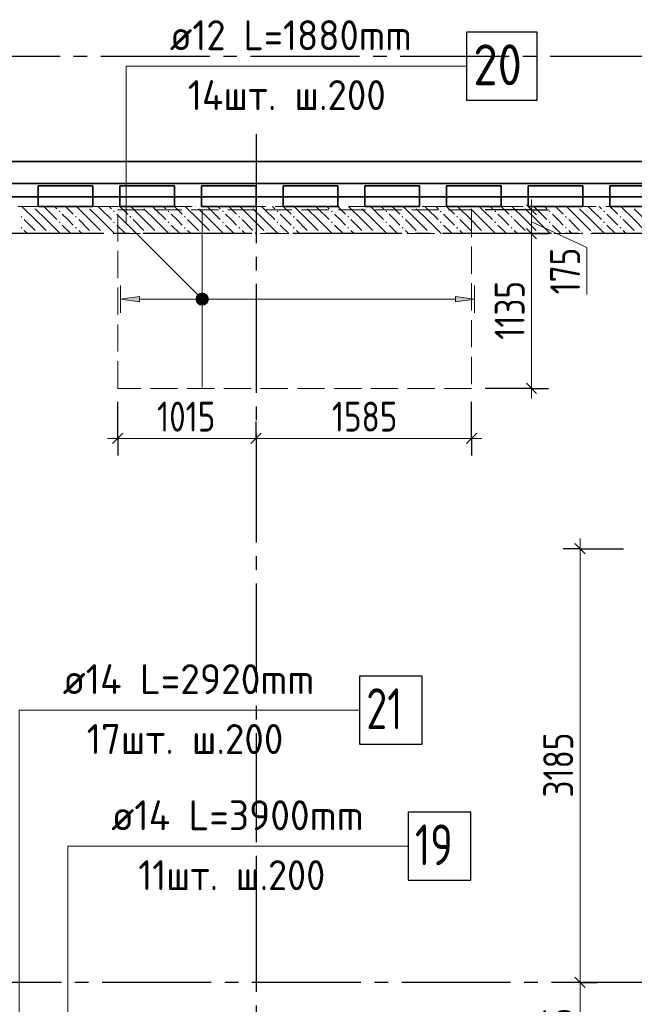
# Model space of a CAD drawing. Header units: millimetres. Extents: x 0 to 64958, y 0 to 42000.
# Tile 14 of 31: x 23204 to 27719, y 28639 to 35871. Entities that reach past the tile are written whole.
import ezdxf

# ---------------------------------------------------------------- set-up
doc = ezdxf.new("R2010")
doc.units = ezdxf.units.MM
doc.linetypes.add('______2', pattern=[270, 200, -70])
doc.linetypes.add('______5', pattern=[1100, 800, -100, 100, -100])
for name, color, linetype, lineweight in [('Standard', 7, 'Continuous', 25), ('ДОП Верх по У', 7, 'Continuous', 25), ('Оси', 40, '______5', 18), ('Позиционная метка номер позиции', 7, 'Continuous', 13), ('Примечания', 7, 'Continuous', 25)]:
    doc.layers.add(name, color=color, linetype=linetype, lineweight=lineweight)
doc.layers.add('ЖБ Перекрытие верхний уровень', color=7, linetype='Continuous', lineweight=25, true_color=0xe0e0ff)
doc.layers.add('ЖБ Стена верхний уровень', color=7, linetype='Continuous', lineweight=25, true_color=0x006e00)
doc.styles.add('GOST 2.304-81', font='txt')
doc.styles.add('ISOCPEUR', font='txt')

msp = doc.modelspace()

# ---------------------------------------------------------------- hatches: boundary and pattern name
at = {"layer": 'ДОП Верх по У', "linetype": 'Continuous', "lineweight": 13, "transparency": 33554687}
for points in [[(24512.8, 33837.8), (24526.2, 33786.7), (24526.2, 33851.3)], [(24526.2, 33851.3), (24545, 33781.5), (24545, 33856.5)], [(24526.2, 33851.3), (24526.2, 33786.7), (24545, 33781.5)], [(24545, 33856.5), (24545, 33781.5), (24563.7, 33786.7)], [(24545, 33856.5), (24563.7, 33786.7), (24563.7, 33851.3)], [(24563.7, 33851.3), (24563.7, 33786.7), (24577.2, 33800.3)], [(24563.7, 33851.3), (24577.2, 33800.3), (24577.2, 33837.8)], [(24512.8, 33800.3), (24512.8, 33837.8), (24507.5, 33819)], [(24512.8, 33837.8), (24512.8, 33800.3), (24526.2, 33786.7)], [(24577.2, 33837.8), (24577.2, 33800.3), (24582.5, 33819)], [(26405, 33799), (26545, 33819), (26405, 33839)]]:
    msp.add_hatch(color=7, dxfattribs=at).paths.add_polyline_path(points)
msp.add_hatch(color=7, dxfattribs=at).paths.add_polyline_path([(24085, 33799), (23945, 33819), (24085, 33839)], flags=16)
at = {"layer": 'ЖБ Стена верхний уровень', "linetype": 'Continuous', "lineweight": 18, "transparency": 33554687}
for points in [[(23300.3, 34500), (23297, 34496.6), (23293.6, 34500)], [(23700.3, 34500), (23697, 34496.6), (23693.6, 34500)], [(24100.3, 34500), (24097, 34496.6), (24093.6, 34500)], [(24500.3, 34500), (24497, 34496.6), (24493.6, 34500)], [(24900.3, 34500), (24897, 34496.6), (24893.6, 34500)], [(25300.3, 34500), (25297, 34496.6), (25293.6, 34500)], [(25700.3, 34500), (25697, 34496.6), (25693.6, 34500)], [(26100.3, 34500), (26097, 34496.6), (26093.6, 34500)], [(26500.3, 34500), (26497, 34496.6), (26493.6, 34500)], [(26900.3, 34500), (26896.9, 34496.6), (26893.6, 34500)], [(27300.3, 34500), (27296.9, 34496.6), (27293.6, 34500)], [(27700.3, 34500), (27696.9, 34496.6), (27693.6, 34500)], [(23210.4, 34423.1), (23216.9, 34429.6), (23223.4, 34423.1), (23216.9, 34416.6)], [(23490.5, 34463.1), (23497, 34469.6), (23503.4, 34463.1), (23497, 34456.6)], [(23610.4, 34423.1), (23616.9, 34429.6), (23623.4, 34423.1), (23616.9, 34416.6)], [(23890.5, 34463.1), (23897, 34469.6), (23903.4, 34463.1), (23897, 34456.6)], [(24010.4, 34423.1), (24016.9, 34429.6), (24023.4, 34423.1), (24016.9, 34416.6)], [(24290.5, 34463.1), (24297, 34469.6), (24303.4, 34463.1), (24297, 34456.6)], [(24410.4, 34423.1), (24416.9, 34429.6), (24423.4, 34423.1), (24416.9, 34416.6)], [(24690.5, 34463.1), (24697, 34469.6), (24703.4, 34463.1), (24697, 34456.6)], [(24810.4, 34423.1), (24816.9, 34429.6), (24823.4, 34423.1), (24816.9, 34416.6)], [(25090.5, 34463.1), (25097, 34469.6), (25103.4, 34463.1), (25097, 34456.6)], [(25210.4, 34423.1), (25216.9, 34429.6), (25223.4, 34423.1), (25216.9, 34416.6)], [(25490.5, 34463.1), (25497, 34469.6), (25503.4, 34463.1), (25497, 34456.6)], [(25610.4, 34423.1), (25616.9, 34429.6), (25623.4, 34423.1), (25616.9, 34416.6)], [(25890.5, 34463.1), (25897, 34469.6), (25903.4, 34463.1), (25897, 34456.6)], [(26010.4, 34423.1), (26016.9, 34429.6), (26023.4, 34423.1), (26016.9, 34416.6)], [(26290.5, 34463.1), (26297, 34469.6), (26303.4, 34463.1), (26297, 34456.6)], [(26410.4, 34423.1), (26416.9, 34429.6), (26423.4, 34423.1), (26416.9, 34416.6)], [(26690.5, 34463.1), (26697, 34469.6), (26703.4, 34463.1), (26697, 34456.6)], [(26810.4, 34423.1), (26816.9, 34429.6), (26823.4, 34423.1), (26816.9, 34416.6)], [(27090.5, 34463.1), (27096.9, 34469.6), (27103.4, 34463.1), (27096.9, 34456.6)], [(27210.4, 34423.1), (27216.9, 34429.6), (27223.4, 34423.1), (27216.9, 34416.6)], [(27490.5, 34463.1), (27496.9, 34469.6), (27503.4, 34463.1), (27496.9, 34456.6)], [(27610.4, 34423.1), (27616.9, 34429.6), (27623.4, 34423.1), (27616.9, 34416.6)], [(23490.5, 34383.1), (23497, 34389.6), (23503.4, 34383.1), (23497, 34376.6)], [(23890.5, 34383.1), (23897, 34389.6), (23903.4, 34383.1), (23897, 34376.6)], [(24290.5, 34383.1), (24297, 34389.6), (24303.4, 34383.1), (24297, 34376.6)], [(24690.5, 34383.1), (24697, 34389.6), (24703.4, 34383.1), (24697, 34376.6)], [(25090.5, 34383.1), (25097, 34389.6), (25103.4, 34383.1), (25097, 34376.6)], [(25490.5, 34383.1), (25497, 34389.6), (25503.4, 34383.1), (25497, 34376.6)], [(25890.5, 34383.1), (25897, 34389.6), (25903.4, 34383.1), (25897, 34376.6)], [(26290.5, 34383.1), (26297, 34389.6), (26303.4, 34383.1), (26297, 34376.6)], [(26690.5, 34383.1), (26697, 34389.6), (26703.4, 34383.1), (26697, 34376.6)], [(27090.5, 34383.1), (27096.9, 34389.6), (27103.4, 34383.1), (27096.9, 34376.6)], [(27490.5, 34383.1), (27496.9, 34389.6), (27503.4, 34383.1), (27496.9, 34376.6)], [(23210.4, 34343.1), (23216.9, 34349.6), (23223.4, 34343.1), (23216.9, 34336.6)], [(23330.5, 34303.1), (23337, 34309.6), (23343.5, 34303.1), (23340.3, 34300), (23333.6, 34300)], [(23410.4, 34303.1), (23416.9, 34309.6), (23423.4, 34303.1), (23420.3, 34300), (23413.6, 34300)], [(23610.4, 34343.1), (23616.9, 34349.6), (23623.4, 34343.1), (23616.9, 34336.6)], [(23730.5, 34303.1), (23737, 34309.6), (23743.5, 34303.1), (23740.3, 34300), (23733.6, 34300)], [(23810.4, 34303.1), (23816.9, 34309.6), (23823.4, 34303.1), (23820.3, 34300), (23813.6, 34300)], [(24010.4, 34343.1), (24016.9, 34349.6), (24023.4, 34343.1), (24016.9, 34336.6)], [(24130.5, 34303.1), (24137, 34309.6), (24143.5, 34303.1), (24140.3, 34300), (24133.6, 34300)], [(24210.4, 34303.1), (24216.9, 34309.6), (24223.4, 34303.1), (24220.3, 34300), (24213.6, 34300)], [(24410.4, 34343.1), (24416.9, 34349.6), (24423.4, 34343.1), (24416.9, 34336.6)], [(24530.5, 34303.1), (24537, 34309.6), (24543.5, 34303.1), (24540.3, 34300), (24533.6, 34300)], [(24610.4, 34303.1), (24616.9, 34309.6), (24623.4, 34303.1), (24620.3, 34300), (24613.6, 34300)], [(24810.4, 34343.1), (24816.9, 34349.6), (24823.4, 34343.1), (24816.9, 34336.6)], [(24930.5, 34303.1), (24937, 34309.6), (24943.5, 34303.1), (24940.3, 34300), (24933.6, 34300)], [(25010.4, 34303.1), (25016.9, 34309.6), (25023.4, 34303.1), (25020.3, 34300), (25013.6, 34300)], [(25210.4, 34343.1), (25216.9, 34349.6), (25223.4, 34343.1), (25216.9, 34336.6)], [(25330.5, 34303.1), (25337, 34309.6), (25343.5, 34303.1), (25340.3, 34300), (25333.6, 34300)], [(25410.4, 34303.1), (25416.9, 34309.6), (25423.4, 34303.1), (25420.3, 34300), (25413.6, 34300)], [(25610.4, 34343.1), (25616.9, 34349.6), (25623.4, 34343.1), (25616.9, 34336.6)], [(25730.5, 34303.1), (25737, 34309.6), (25743.5, 34303.1), (25740.3, 34300), (25733.6, 34300)], [(25810.4, 34303.1), (25816.9, 34309.6), (25823.4, 34303.1), (25820.3, 34300), (25813.6, 34300)], [(26010.4, 34343.1), (26016.9, 34349.6), (26023.4, 34343.1), (26016.9, 34336.6)], [(26130.5, 34303.1), (26137, 34309.6), (26143.5, 34303.1), (26140.3, 34300), (26133.6, 34300)], [(26210.4, 34303.1), (26216.9, 34309.6), (26223.4, 34303.1), (26220.3, 34300), (26213.6, 34300)], [(26410.4, 34343.1), (26416.9, 34349.6), (26423.4, 34343.1), (26416.9, 34336.6)], [(26530.5, 34303.1), (26537, 34309.6), (26543.5, 34303.1), (26540.3, 34300), (26533.6, 34300)], [(26610.4, 34303.1), (26616.9, 34309.6), (26623.4, 34303.1), (26620.3, 34300), (26613.6, 34300)], [(26810.4, 34343.1), (26816.9, 34349.6), (26823.4, 34343.1), (26816.9, 34336.6)], [(26930.5, 34303.1), (26937, 34309.6), (26943.5, 34303.1), (26940.3, 34300), (26933.6, 34300)], [(27010.4, 34303.1), (27016.9, 34309.6), (27023.4, 34303.1), (27020.3, 34300), (27013.6, 34300)], [(27210.4, 34343.1), (27216.9, 34349.6), (27223.4, 34343.1), (27216.9, 34336.6)], [(27330.5, 34303.1), (27337, 34309.6), (27343.5, 34303.1), (27340.3, 34300), (27333.6, 34300)], [(27410.4, 34303.1), (27416.9, 34309.6), (27423.4, 34303.1), (27420.3, 34300), (27413.6, 34300)], [(27610.4, 34343.1), (27616.9, 34349.6), (27623.4, 34343.1), (27616.9, 34336.6)]]:
    msp.add_hatch(color=7, dxfattribs=at).paths.add_polyline_path(points, flags=16)
at = {"layer": 'Позиционная метка номер позиции', "linetype": 'Continuous', "lineweight": 13, "transparency": 33554687}
for points in [[(24513.2, 33787.2), (24556.4, 33862.3), (24501.7, 33807.5)], [(24501.7, 33807.5), (24556.4, 33862.3), (24533.5, 33862.3)], [(24501.7, 33807.5), (24533.5, 33862.3), (24501.7, 33830.5)], [(24501.7, 33830.5), (24533.5, 33862.3), (24513.2, 33850.8)], [(24513.2, 33787.2), (24576.8, 33850.8), (24556.4, 33862.3)], [(24533.5, 33775.7), (24576.8, 33850.8), (24513.2, 33787.2)], [(24533.5, 33775.7), (24588.3, 33830.5), (24576.8, 33850.8)], [(24556.4, 33775.7), (24588.3, 33830.5), (24533.5, 33775.7)], [(24556.4, 33775.7), (24588.3, 33807.5), (24588.3, 33830.5)], [(24588.3, 33807.5), (24556.4, 33775.7), (24576.8, 33787.2)]]:
    msp.add_hatch(color=7, dxfattribs=at).paths.add_polyline_path(points)

# ---------------------------------------------------------------- linework, layer by layer
at = {"layer": 'Standard', "color": 7, "linetype": 'Continuous', "lineweight": 25, "transparency": 33554687}
for p, q in [((27001, 34437.5), (26926, 34512.5)), ((27001, 34262.5), (26926, 34337.5)), ((27001, 33125.5), (26926, 33200.5)), ((23961.5, 32833), (23886.5, 32758)), ((24977.5, 32833), (24902.5, 32758)), ((26561.5, 32833), (26486.5, 32758)), ((27357.8, 31947.5), (27282.8, 32022.5)), ((27357.8, 28762.5), (27282.8, 28837.5))]:
    msp.add_line(p, q, dxfattribs=at)
at = {"layer": 'Standard', "color": 7, "linetype": 'Continuous', "lineweight": 13, "transparency": 33554687}
for p, q in [((26963.5, 34475), (26963.5, 34550)), ((26963.5, 34300), (26963.5, 34475)), ((26963.5, 34387.5), (27370.9, 34197.7)), ((27370.9, 34197.7), (27370.9, 33853.7)), ((26963.5, 33163), (26963.5, 33088)), ((23924, 32795.5), (23849, 32795.5)), ((24940, 32795.5), (23924, 32795.5)), ((26524, 32795.5), (24940, 32795.5)), ((26524, 32795.5), (26599, 32795.5)), ((27320.3, 31985), (27320.3, 32060)), ((27320.3, 28800), (27320.3, 31985))]:
    msp.add_line(p, q, dxfattribs=at)
at = {"layer": 'Standard', "color": 251, "linetype": 'Continuous', "lineweight": -3, "true_color": 0x656565, "transparency": 33554687}
for p, q in [((26963.5, 34475), (26624, 34475)), ((26963.5, 34475), (26838.5, 34475)), ((26963.5, 34475), (27088.5, 34475)), ((26963.5, 34300), (26838.5, 34300)), ((26963.5, 34300), (27088.5, 34300)), ((26963.5, 34300), (26963.5, 34300)), ((26963.5, 33163), (26624, 33163)), ((26963.5, 33163), (26838.5, 33163)), ((26963.5, 33163), (27088.5, 33163)), ((23924, 32795.5), (23924, 33063)), ((26524, 32795.5), (26524, 33063)), ((23924, 32795.5), (23924, 32920.5)), ((24940, 32795.5), (24940, 32920.5)), ((26524, 32795.5), (26524, 32920.5)), ((23924, 32795.5), (23924, 32670.5)), ((24940, 32795.5), (24940, 32670.5)), ((24940, 32795.5), (24940, 32795.5)), ((26524, 32795.5), (26524, 32670.5)), ((27320.3, 31985), (27195.3, 31985)), ((27320.3, 31985), (27445.3, 31985)), ((27320.3, 31985), (27640, 31985)), ((27320.3, 28800), (27195.3, 28800)), ((27320.3, 28800), (27445.3, 28800)), ((27320.3, 28800), (27320.3, 28800))]:
    msp.add_line(p, q, dxfattribs=at)
at = {"layer": 'Standard', "color": 254, "linetype": 'Continuous', "lineweight": 35, "true_color": 0xc4c4ff, "transparency": 33554687}
for points in [[(7000, 19982), (49480, 19982), (49480, 34669), (7000, 34669), (7000, 19982)], [(7100, 20082), (49380, 20082), (49380, 34569), (7100, 34569), (7100, 20082)]]:
    msp.add_lwpolyline(points, dxfattribs=at)
at = {"layer": 'Standard', "color": 7, "linetype": 'Continuous', "lineweight": 13, "transparency": 33554687}
for points in [[(26963.5, 33163), (26963.5, 33420.8), (26963.5, 33420.8), (26963.5, 33442.4), (26963.5, 33442.4), (26963.5, 34300)], [(27320.3, 28085), (27320.3, 28177.3), (27320.3, 28177.3), (27320.3, 28800)]]:
    msp.add_lwpolyline(points, dxfattribs=at)
at = {"layer": 'ДОП Верх по У', "color": 7, "linetype": 'Continuous', "lineweight": 13, "transparency": 33554687}
for p, q in [((24286.4, 35530), (26328.4, 35530)), ((23500, 30800), (25608, 30800)), ((23857.1, 29800), (25965.1, 29800))]:
    msp.add_line(p, q, dxfattribs=at)
at = {"layer": 'ДОП Верх по У', "color": 7, "linetype": 'Continuous', "lineweight": 18, "transparency": 33554687}
msp.add_line((24545, 33169), (24545, 34469), dxfattribs=at)
at = {"layer": 'ДОП Верх по У', "color": 251, "linetype": 'Continuous', "lineweight": 13, "true_color": 0x494949, "transparency": 33554687}
for p, q in [((23945, 33819), (23945, 33919)), ((24545, 33856.5), (24545, 33856.5)), ((26545, 33819), (26545, 33919)), ((23945, 33819), (24085, 33839)), ((24085, 33799), (23945, 33819)), ((23945, 33819), (23945, 33719)), ((23945, 33819), (23945, 33819)), ((24085, 33839), (24085, 33799)), ((24085, 33819), (24515, 33819)), ((24545, 33781.5), (24545, 33781.5)), ((24575, 33819), (26405, 33819)), ((26545, 33819), (26405, 33839)), ((26405, 33839), (26405, 33799)), ((26405, 33799), (26545, 33819)), ((26545, 33819), (26545, 33719)), ((26545, 33819), (26545, 33819))]:
    msp.add_line(p, q, dxfattribs=at)
at = {"layer": 'ДОП Верх по У', "color": 7, "linetype": 'Continuous', "lineweight": 25, "transparency": 33554687}
for points in [[(26486.4, 35280), (27006.4, 35280), (27006.4, 35780), (26486.4, 35780), (26486.4, 35280)], [(25700, 30550), (26160, 30550), (26160, 31050), (25700, 31050), (25700, 30550)], [(26057.1, 29550), (26517.1, 29550), (26517.1, 30050), (26057.1, 30050), (26057.1, 29550)]]:
    msp.add_lwpolyline(points, dxfattribs=at)
at = {"layer": 'ДОП Верх по У', "color": 251, "linetype": 'Continuous', "lineweight": 13, "true_color": 0x494949, "transparency": 33554687}
msp.add_circle((24545, 33819), 37.5, dxfattribs=at)
at = {"layer": 'ЖБ Перекрытие верхний уровень', "color": 7, "linetype": 'Continuous', "lineweight": 35, "transparency": 33554687}
for p, q in [((28240, 34830), (22060, 34830)), ((23340, 34500), (23340, 34650)), ((23340, 34650), (23740, 34650)), ((23740, 34650), (23740, 34500)), ((23940, 34500), (23940, 34650)), ((23940, 34650), (24340, 34650)), ((24340, 34650), (24340, 34500)), ((24540, 34500), (24540, 34650)), ((24540, 34650), (24940, 34650)), ((24940, 34650), (24940, 34500)), ((25140, 34500), (25140, 34650)), ((25140, 34650), (25540, 34650)), ((25540, 34650), (25540, 34500)), ((25740, 34500), (25740, 34650)), ((25740, 34650), (26140, 34650)), ((26140, 34650), (26140, 34500)), ((26340, 34500), (26340, 34650)), ((26340, 34650), (26740, 34650)), ((26740, 34650), (26740, 34500)), ((26940, 34500), (26940, 34650)), ((26940, 34650), (27340, 34650)), ((27340, 34650), (27340, 34500)), ((27540, 34500), (27540, 34650)), ((27540, 34650), (27940, 34650)), ((23740, 34500), (23340, 34500)), ((24340, 34500), (23940, 34500)), ((24940, 34500), (24540, 34500)), ((25540, 34500), (25140, 34500)), ((26140, 34500), (25740, 34500)), ((26740, 34500), (26340, 34500)), ((27340, 34500), (26940, 34500)), ((27940, 34500), (27540, 34500))]:
    msp.add_line(p, q, dxfattribs=at)
at = {"layer": 'ЖБ Стена верхний уровень', "color": 251, "linetype": '______2', "lineweight": 13, "true_color": 0x656565, "transparency": 33554687}
for p, q in [((34730, 34500), (21750, 34500)), ((21730, 34300), (28140, 34300))]:
    msp.add_line(p, q, dxfattribs=at)
at = {"layer": 'ЖБ Стена верхний уровень', "color": 9, "linetype": 'Continuous', "lineweight": 18, "true_color": 0xc7c7c7, "transparency": 33554687}
for p, q in [((23316.9, 34403.1), (23220.1, 34500)), ((23397, 34483.1), (23380.1, 34500)), ((23460.1, 34500), (23477, 34483.1)), ((23540.1, 34500), (23597, 34443.1)), ((23716.9, 34403.1), (23620.1, 34500)), ((23797, 34483.1), (23780.1, 34500)), ((23860.1, 34500), (23877, 34483.1)), ((23940.1, 34500), (23997, 34443.1)), ((24116.9, 34403.1), (24020.1, 34500)), ((24197, 34483.1), (24180.1, 34500)), ((24260.1, 34500), (24277, 34483.1)), ((24340.1, 34500), (24397, 34443.1)), ((24516.9, 34403.1), (24420.1, 34500)), ((24597, 34483.1), (24580.1, 34500)), ((24660.1, 34500), (24677, 34483.1)), ((24740.1, 34500), (24797, 34443.1)), ((24916.9, 34403.1), (24820.1, 34500)), ((24997, 34483.1), (24980.1, 34500)), ((25060.1, 34500), (25077, 34483.1)), ((25140.1, 34500), (25197, 34443.1)), ((25316.9, 34403.1), (25220.1, 34500)), ((25397, 34483.1), (25380.1, 34500)), ((25460.1, 34500), (25477, 34483.1)), ((25540.1, 34500), (25597, 34443.1)), ((25716.9, 34403.1), (25620.1, 34500)), ((25797, 34483.1), (25780.1, 34500)), ((25860.1, 34500), (25877, 34483.1)), ((25940.1, 34500), (25997, 34443.1)), ((26116.9, 34403.1), (26020.1, 34500)), ((26197, 34483.1), (26180.1, 34500)), ((26260.1, 34500), (26277, 34483.1)), ((26340.1, 34500), (26397, 34443.1)), ((26516.9, 34403.1), (26420.1, 34500)), ((26597, 34483.1), (26580.1, 34500)), ((26660.1, 34500), (26677, 34483.1)), ((26740.1, 34500), (26796.9, 34443.1)), ((26916.9, 34403.1), (26820.1, 34500)), ((26996.9, 34483.1), (26980.1, 34500)), ((27060.1, 34500), (27077, 34483.1)), ((27140.1, 34500), (27196.9, 34443.1)), ((27316.9, 34403.1), (27220.1, 34500)), ((27396.9, 34483.1), (27380.1, 34500)), ((27460.1, 34500), (27477, 34483.1)), ((27540.1, 34500), (27596.9, 34443.1)), ((27716.9, 34403.1), (27620.1, 34500)), ((23316.9, 34483.1), (23397, 34403.1)), ((23397, 34483.1), (23477, 34403.1)), ((23557, 34403.1), (23516.9, 34443.1)), ((23716.9, 34483.1), (23797, 34403.1)), ((23797, 34483.1), (23877, 34403.1)), ((23957, 34403.1), (23916.9, 34443.1)), ((24116.9, 34483.1), (24197, 34403.1)), ((24197, 34483.1), (24277, 34403.1)), ((24357, 34403.1), (24316.9, 34443.1)), ((24516.9, 34483.1), (24597, 34403.1)), ((24597, 34483.1), (24677, 34403.1)), ((24757, 34403.1), (24716.9, 34443.1)), ((24916.9, 34483.1), (24997, 34403.1)), ((24997, 34483.1), (25077, 34403.1)), ((25157, 34403.1), (25116.9, 34443.1)), ((25316.9, 34483.1), (25397, 34403.1)), ((25397, 34483.1), (25477, 34403.1)), ((25557, 34403.1), (25516.9, 34443.1)), ((25716.9, 34483.1), (25797, 34403.1)), ((25797, 34483.1), (25877, 34403.1)), ((25957, 34403.1), (25916.9, 34443.1)), ((26116.9, 34483.1), (26197, 34403.1)), ((26197, 34483.1), (26277, 34403.1)), ((26357, 34403.1), (26316.9, 34443.1)), ((26516.9, 34483.1), (26597, 34403.1)), ((26597, 34483.1), (26677, 34403.1)), ((26757, 34403.1), (26716.9, 34443.1)), ((26916.9, 34483.1), (26996.9, 34403.1)), ((26996.9, 34483.1), (27077, 34403.1)), ((27157, 34403.1), (27116.9, 34443.1)), ((27316.9, 34483.1), (27396.9, 34403.1)), ((27396.9, 34483.1), (27477, 34403.1)), ((27557, 34403.1), (27516.9, 34443.1)), ((27716.9, 34483.1), (27796.9, 34403.1)), ((23237, 34403.1), (23316.9, 34323.1)), ((23316.9, 34403.1), (23397, 34323.1)), ((23397, 34403.1), (23500.1, 34300)), ((23516.9, 34363.1), (23580.1, 34300)), ((23597, 34363.1), (23557, 34403.1)), ((23637, 34403.1), (23716.9, 34323.1)), ((23716.9, 34403.1), (23797, 34323.1)), ((23797, 34403.1), (23900.1, 34300)), ((23916.9, 34363.1), (23980.1, 34300)), ((23997, 34363.1), (23957, 34403.1)), ((24037, 34403.1), (24116.9, 34323.1)), ((24116.9, 34403.1), (24197, 34323.1)), ((24197, 34403.1), (24300.1, 34300)), ((24316.9, 34363.1), (24380.1, 34300)), ((24397, 34363.1), (24357, 34403.1)), ((24437, 34403.1), (24516.9, 34323.1)), ((24516.9, 34403.1), (24597, 34323.1)), ((24597, 34403.1), (24700.1, 34300)), ((24716.9, 34363.1), (24780.1, 34300)), ((24797, 34363.1), (24757, 34403.1)), ((24837, 34403.1), (24916.9, 34323.1)), ((24916.9, 34403.1), (24997, 34323.1)), ((24997, 34403.1), (25100.1, 34300)), ((25116.9, 34363.1), (25180.1, 34300)), ((25197, 34363.1), (25157, 34403.1)), ((25237, 34403.1), (25316.9, 34323.1)), ((25316.9, 34403.1), (25397, 34323.1)), ((25397, 34403.1), (25500.1, 34300)), ((25516.9, 34363.1), (25580.1, 34300)), ((25597, 34363.1), (25557, 34403.1)), ((25637, 34403.1), (25716.9, 34323.1)), ((25716.9, 34403.1), (25797, 34323.1)), ((25797, 34403.1), (25900.1, 34300)), ((25916.9, 34363.1), (25980.1, 34300)), ((25997, 34363.1), (25957, 34403.1)), ((26037, 34403.1), (26116.9, 34323.1)), ((26116.9, 34403.1), (26197, 34323.1)), ((26197, 34403.1), (26300.1, 34300)), ((26316.9, 34363.1), (26380.1, 34300)), ((26397, 34363.1), (26357, 34403.1)), ((26437, 34403.1), (26516.9, 34323.1)), ((26516.9, 34403.1), (26597, 34323.1)), ((26597, 34403.1), (26700.1, 34300)), ((26716.9, 34363.1), (26780.1, 34300)), ((26796.9, 34363.1), (26757, 34403.1)), ((26837, 34403.1), (26916.9, 34323.1)), ((26916.9, 34403.1), (26996.9, 34323.1)), ((26996.9, 34403.1), (27100.1, 34300)), ((27116.9, 34363.1), (27180.1, 34300)), ((27196.9, 34363.1), (27157, 34403.1)), ((27237, 34403.1), (27316.9, 34323.1)), ((27316.9, 34403.1), (27396.9, 34323.1)), ((27396.9, 34403.1), (27500.1, 34300)), ((27516.9, 34363.1), (27580.1, 34300)), ((27596.9, 34363.1), (27557, 34403.1)), ((27637, 34403.1), (27716.9, 34323.1)), ((27716.9, 34403.1), (27796.9, 34323.1)), ((23237, 34323.1), (23260.1, 34300)), ((23637, 34323.1), (23660.1, 34300)), ((24037, 34323.1), (24060.1, 34300)), ((24437, 34323.1), (24460.1, 34300)), ((24837, 34323.1), (24860.1, 34300)), ((25237, 34323.1), (25260.1, 34300)), ((25637, 34323.1), (25660.1, 34300)), ((26037, 34323.1), (26060.1, 34300)), ((26437, 34323.1), (26460.1, 34300)), ((26837, 34323.1), (26860.1, 34300)), ((27237, 34323.1), (27260.1, 34300)), ((27637, 34323.1), (27660.1, 34300))]:
    msp.add_line(p, q, dxfattribs=at)
at = {"layer": 'Оси', "color": 8, "linetype": '______5', "lineweight": -3, "transparency": 33554687}
for p, q in [((43300, 35600), (4600, 35600)), ((24940, 35030), (24940, 15270)), ((50210, 34300), (4600, 34300)), ((50210, 34300), (4600, 34300)), ((49910, 28800), (4600, 28800))]:
    msp.add_line(p, q, dxfattribs=at)
at = {"layer": 'Позиционная метка номер позиции', "color": 7, "linetype": 'Continuous', "lineweight": 13, "transparency": 33554687}
for p, q in [((24513.2, 33850.8), (24513.2, 33850.8)), ((24576.8, 33850.8), (24576.8, 33850.8)), ((24513.2, 33787.2), (24513.2, 33787.2)), ((24576.8, 33787.2), (24576.8, 33787.2))]:
    msp.add_line(p, q, dxfattribs=at)
for points in [[(24545, 33819), (23986.4, 34377.6), (23986.4, 35530), (26486.4, 35530)], [(22700, 27415.3), (23200, 27915.3), (23200, 30800), (25700, 30800)], [(24540, 27415.3), (23557.1, 28398.2), (23557.1, 29800), (26057.1, 29800)]]:
    msp.add_lwpolyline(points, dxfattribs=at)
msp.add_circle((24545, 33819), 45, dxfattribs=at)
at = {"layer": 'Примечания', "color": 7, "linetype": '______2', "lineweight": 18, "transparency": 33554687}
for p, q in [((23924, 33163), (23924, 34475)), ((23924, 34475), (26524, 34475)), ((26524, 34475), (26524, 33163)), ((26524, 33163), (23924, 33163))]:
    msp.add_line(p, q, dxfattribs=at)

# ---------------------------------------------------------------- texts
at = {"layer": 'Standard', "color": 7, "linetype": 'Continuous', "lineweight": 25, "transparency": 33554687, "char_height": 220, "attachment_point": 7, "rotation": 90, "style": 'GOST 2.304-81'}
for s, insert, width in [('175', (27320.9, 33853.7), 469.509), ('1135', (26913.5, 33520.4), 547.708), ('3185', (27270.2, 30158), 594.589), ('715', (27270.2, 28270.5), 469.509)]:
    msp.add_mtext(s, dxfattribs=dict(at, insert=insert, width=width))
at = {"layer": 'Standard', "color": 7, "linetype": 'Continuous', "lineweight": 25, "transparency": 33554687, "char_height": 220, "attachment_point": 7, "style": 'GOST 2.304-81'}
for s, insert, width in [('1015', (24213.1, 32845.6), 563.271), ('1585', (25497.5, 32845.6), 594.589)]:
    msp.add_mtext(s, dxfattribs=dict(at, insert=insert, width=width))
at = {"layer": 'ДОП Верх по У', "color": 7, "linetype": 'Continuous', "lineweight": 13, "transparency": 33554687, "attachment_point": 7, "style": 'ISOCPEUR'}
for s, insert, char_height, width in [('\\W0.94;ø12 L=1880mm ', (24306.4, 35647.3), 220, 2104.383), ('\\W0.87;20', (26536.4, 35390), 300, 550.811), ('\\W0.95;14шт. ш.200 ', (24438.4, 35207.3), 220, 1842.007), ('\\W0.96;ø14 L=2920mm ', (23520, 30917.3), 220, 2172.611), ('\\W0.75;21', (25750, 30660), 300, 472.272), ('\\W0.95;17шт. ш.200 ', (23696, 30477.3), 220, 1819.893), ('\\W0.96;ø14 L=3900mm ', (23877.1, 29917.3), 220, 2172.618), ('\\W0.75;19', (26107.1, 29660), 300, 472.272), ('\\W0.93;11шт. ш.200 ', (24075.1, 29477.3), 220, 1773.346)]:
    msp.add_mtext(s, dxfattribs=dict(at, insert=insert, char_height=char_height, width=width))

doc.saveas('drawing.dxf')
